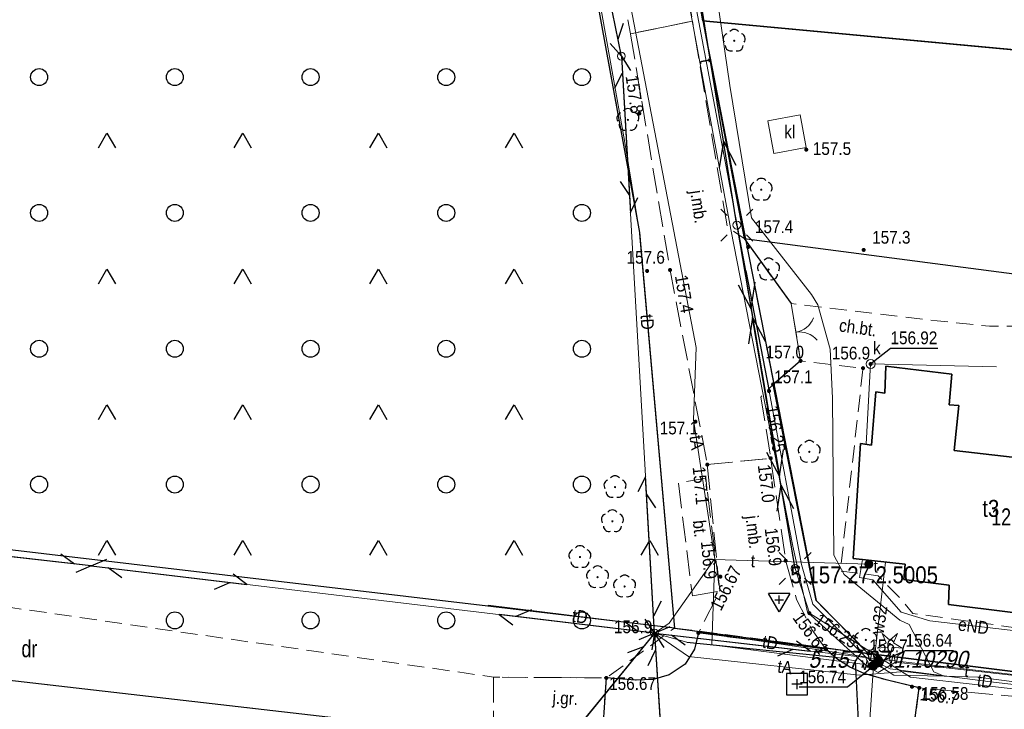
# Model space of a CAD drawing. Header units: metres. Extents: x 5548743 to 5556416, y 5707500 to 5714000.
# Tile 57 of 203: x 5554622 to 5554710, y 5709221 to 5709282. Entities that reach past the tile are written whole.
import ezdxf
from ezdxf.enums import TextEntityAlignment as Align

# ---------------------------------------------------------------- set-up
doc = ezdxf.new("R2010")
doc.units = ezdxf.units.M
doc.header["$MEASUREMENT"] = 0
for name, pattern in [('1.5_0.75', [2.25, 1.5, -0.75]), ('2.25_0.75', [3, 2.25, -0.75]), ('219-1000', [0]), ('otob_1000', [0]), ('suep_nn_1000', [0]), ('sutp_1000', [0])]:
    doc.linetypes.add(name, pattern=pattern)
doc.layers.get('0').update_dxf_attribs({"color": 2, "linetype": 'CONTINUOUS', "lineweight": 5})
for name, color, linetype in [('210-oznaczenie konturu użytku gruntowego', 7, 'CONTINUOUS'), ('218-kontur użytku gruntowego', 7, 'CONTINUOUS'), ('219-działka ewidencyjna', 7, 'CONTINUOUS'), ('312-budynek ewidencyjny', 7, 'CONTINUOUS'), ('312-oznaczenie budynku ewidencyjnego', 7, 'CONTINUOUS'), ('312-oznaczenie budynku ewidencyjnego-Atr117', 7, 'CONTINUOUS'), ('brama', 7, 'CONTINUOUS'), ('chodnik', 7, 'CONTINUOUS'), ('chodnik-Atr17', 7, 'CONTINUOUS'), ('drzewo iglaste', 7, 'CONTINUOUS'), ('drzewo liściaste', 7, 'CONTINUOUS'), ('jezdnia', 7, 'CONTINUOUS'), ('jezdnia-Atr17', 7, 'CONTINUOUS'), ('krawężnik', 7, 'CONTINUOUS'), ('latarnia', 7, 'CONTINUOUS'), ('obszar utwardzony', 7, 'CONTINUOUS'), ('obszar utwardzony-Atr17', 7, 'CONTINUOUS'), ('obudowa ochronna przewodu', 7, 'CONTINUOUS'), ('ogrodzenie trwałe', 7, 'CONTINUOUS'), ('osadnik  szambo', 7, 'CONTINUOUS'), ('osadnik  szambo-Atr17', 7, 'CONTINUOUS'), ('pikieta naturalna', 7, 'CONTINUOUS'), ('pikieta naturalna-Atr2', 7, 'CONTINUOUS'), ('pikieta sztuczna', 7, 'CONTINUOUS'), ('pikieta sztuczna-Atr2', 7, 'CONTINUOUS'), ('przewód elektroenergetyczny niskiego napięcia', 7, 'CONTINUOUS'), ('przewód elektroenergetyczny podziemny', 7, 'CONTINUOUS'), ('przewód elektroenergetyczny podziemny-Atr1', 7, 'CONTINUOUS'), ('przewód kanalizacyjny', 7, 'CONTINUOUS'), ('przewód telekomunikacyjny napowietrzny', 7, 'CONTINUOUS'), ('przewód telekomunikacyjny podziemny', 7, 'CONTINUOUS'), ('przewód telekomunikacyjny podziemny-Atr1', 7, 'CONTINUOUS'), ('przewód wodociągowy', 7, 'CONTINUOUS'), ('przewód wodociągowy-Atr1', 7, 'CONTINUOUS'), ('rzedna', 7, 'CONTINUOUS'), ('rzedna-Atr2', 7, 'CONTINUOUS'), ('Szczegółowa osnowa geodezyjna pozioma', 7, 'CONTINUOUS'), ('Szczegółowa osnowa geodezyjna pozioma-Atr103', 7, 'CONTINUOUS'), ('Szczegółowa osnowa geodezyjna wysokościowa', 7, 'CONTINUOUS'), ('Szczegółowa osnowa geodezyjna wysokościowa-Atr103', 7, 'CONTINUOUS'), ('słup przewodów napowietrznych', 7, 'CONTINUOUS'), ('telekomunikacyjne urządzenie techniczne', 7, 'CONTINUOUS'), ('telekomunikacyjne urządzenie techniczne-Atr17', 7, 'CONTINUOUS'), ('teren zalesiony', 7, 'CONTINUOUS'), ('właz do komory lub kanału - okrągły', 7, 'CONTINUOUS'), ('właz do komory lub kanału - okrągły-Atr17', 7, 'CONTINUOUS'), ('zasuwa lub zawór', 7, 'CONTINUOUS'), ('zasuwa lub zawór-Atr17', 7, 'CONTINUOUS')]:
    doc.layers.add(name, color=color, linetype=linetype)
doc.styles.get("Standard").update_dxf_attribs({"font": 'Working1250', "width": 0.75})
doc.linetypes.add('902-1000', pattern='A,5,0,[1,ksztalty.shx,S=1,R=0,X=0,Y=0],5', length=10)

# ---------------------------------------------------------------- blocks, each defined once
blk = doc.blocks.new('PW01')
at = {"linetype": 'Continuous', "lineweight": 13}
h = blk.add_hatch(color=0, dxfattribs=at)
edge = h.paths.add_edge_path()
edge.add_arc((0, 0), 0.18, 0, 360)
blk = doc.blocks.new('US22')
at = {"color": 0, "linetype": 'Continuous', "lineweight": 0}
blk.add_circle((0, 0), 0.4, dxfattribs=at)
blk = doc.blocks.new('OK02')
at = {"color": 0, "linetype": 'Continuous', "lineweight": 0}
for centre, start, end in [((-2, 0), 0, 60), ((2, 0), 120, 180)]:
    blk.add_arc(centre, 2, start, end, dxfattribs=at)
blk = doc.blocks.new('OP021')
at = {"linetype": 'Continuous', "lineweight": 13}
h = blk.add_hatch(color=0, dxfattribs=at)
edge = h.paths.add_edge_path()
edge.add_arc((0, 0), 0.1, 0, 360)
at = {"color": 0, "linetype": 'Continuous', "lineweight": -3}
for centre, start, end in [((0, 0.5), 38.316, 141.684), ((-0.476, 0.154), 110.388, 213.756), ((0.476, 0.154), 326.244, 69.612), ((-0.294, -0.404), 182.272, 285.64), ((0.294, -0.404), 254.36, 357.728), ((0.294, -0.404), 254.36, 357.728)]:
    blk.add_arc(centre, 0.5, start, end, dxfattribs=at)
blk = doc.blocks.new('US15')
at = {"color": 0, "linetype": 'Continuous', "lineweight": 13}
blk.add_circle((0, 0), 0.35, dxfattribs=at)
blk = doc.blocks.new('SM01')
at = {"color": 0, "linetype": 'Continuous', "lineweight": 13}
for p, q in [((-0.848, 0.848), (-1.414, 1.414)), ((0.849, 0.848), (1.414, 1.414)), ((-0.848, -0.849), (-1.414, -1.414)), ((0.849, -0.849), (1.414, -1.414))]:
    blk.add_line(p, q, dxfattribs=at)
blk.add_circle((0, 0), 0.35, dxfattribs=at)
blk = doc.blocks.new('SUTP')
at = {"color": 0, "linetype": 'Continuous'}
for p, q in [((0, 0), (1.299, 0.75)), ((0, 0), (13.848, 0)), ((2.799, -0.75), (1.5, 0)), ((11.049, -0.75), (12.348, 0)), ((13.848, 0), (12.549, 0.75))]:
    blk.add_line(p, q, dxfattribs=at)
blk = doc.blocks.new('US25')
at = {"linetype": 'Continuous', "lineweight": 13}
h = blk.add_hatch(color=0, dxfattribs=at)
edge = h.paths.add_edge_path()
edge.add_arc((0, 0), 0.4, 0, 360)
blk = doc.blocks.new('OP011')
at = {"linetype": 'Continuous', "lineweight": 13}
h = blk.add_hatch(color=0, dxfattribs=at)
edge = h.paths.add_edge_path()
edge.add_arc((0, 0), 0.1, 0, 360)
at = {"color": 0, "linetype": 'Continuous', "lineweight": 13}
for p, q in [((-0.324, 0.105), (-0.679, 0.935)), ((-0.679, 0.935), (0, 0.341)), ((0, 0.341), (0.679, 0.935)), ((0.679, 0.935), (0.324, 0.105)), ((-1.099, -0.357), (-0.324, 0.105)), ((0.324, 0.105), (1.099, -0.357)), ((-0.2, -0.275), (-1.099, -0.357)), ((-0.2, -0.275), (0, -1.155)), ((0, -1.155), (0.2, -0.275)), ((1.099, -0.357), (0.2, -0.275))]:
    blk.add_line(p, q, dxfattribs=at)
blk = doc.blocks.new('SUEP1')
at = {"color": 0, "linetype": 'Continuous'}
for p, q in [((0, 0), (7.5, 0)), ((7.5, 0), (5.25, 0.75)), ((7.5, 0), (5.25, -0.75)), ((7.5, 0), (22.5, 0)), ((22.5, 0), (20.25, 0.75)), ((22.5, 0), (20.25, -0.75))]:
    blk.add_line(p, q, dxfattribs=at)
blk = doc.blocks.new('OTZK3')
at = {"color": 0, "linetype": 'Continuous'}
for p, q in [((-0.75, -0.433), (0, 0.866)), ((0, 0.866), (0.75, -0.433))]:
    blk.add_line(p, q, dxfattribs=at)
blk = doc.blocks.new('OTZK1')
at = {"color": 0, "linetype": 'Continuous'}
blk.add_circle((0, 0), 0.75, dxfattribs=at)
blk = doc.blocks.new('OSSP')
at = {"color": 0}
for p, q in [((-0.939, 0.938), (-0.939, -0.938)), ((-0.939, 0.938), (-0.939, -0.938)), ((0.936, 0.938), (-0.939, 0.938)), ((0.936, 0.938), (-0.939, 0.938)), ((0.936, -0.938), (0.936, 0.938)), ((0.936, -0.938), (0.936, 0.938)), ((0.45, 0), (-0.45, 0)), ((0.45, 0), (-0.45, 0)), ((0, -0.45), (0, 0.45)), ((0, -0.45), (0, 0.45)), ((-0.939, -0.938), (0.936, -0.938)), ((-0.939, -0.938), (0.936, -0.938))]:
    blk.add_line(p, q, dxfattribs=at)
blk = doc.blocks.new('OSSH')
at = {"color": 0}
for p, q in [((0, -1.081), (-0.936, 0.543)), ((0.939, 0.543), (-0.936, 0.543)), ((-0.375, 0), (0.375, 0)), ((0.939, 0.543), (0, -1.081)), ((0, -0.375), (0, 0.375))]:
    blk.add_line(p, q, dxfattribs=at)

msp = doc.modelspace()

# ---------------------------------------------------------------- linework, layer by layer
at = {"layer": '218-kontur użytku gruntowego', "color": 70, "linetype": '1.5_0.75', "lineweight": 18, "flags": 128}
for points in [[(5554677.29, 5709263.24), (5554651.5, 5709403.86)], [(5554651.5, 5709403.86), (5554677.29, 5709263.24)], [(5554678.34, 5709307.85), (5554682.89, 5709281.93)], [(5554682.89, 5709281.93), (5554678.34, 5709307.85)], [(5554682.89, 5709281.93), (5554728.71, 5709277.66)], [(5554682.89, 5709281.93), (5554692.89, 5709230.73)], [(5554728.71, 5709277.66), (5554682.89, 5709281.93)], [(5554692.89, 5709230.73), (5554682.89, 5709281.93)], [(5554680.38, 5709228.29), (5554677.29, 5709263.24)], [(5554677.29, 5709263.24), (5554680.38, 5709228.29)], [(5554680.38, 5709228.29), (5554433.02, 5709257.41)], [(5554433.02, 5709257.41), (5554680.38, 5709228.29)], [(5554644.07, 5709221.08), (5554498.26, 5709237.87)], [(5554498.26, 5709237.87), (5554644.07, 5709221.08)], [(5554692.89, 5709230.73), (5554697.51, 5709226.05)], [(5554697.51, 5709226.05), (5554692.89, 5709230.73)], [(5554697.51, 5709226.05), (5554680.38, 5709228.29)], [(5554680.38, 5709228.29), (5554697.51, 5709226.05)], [(5554697.51, 5709226.05), (5554717.67, 5709223.54)], [(5554717.67, 5709223.54), (5554697.51, 5709226.05)]]:
    msp.add_lwpolyline(points, dxfattribs=at)
at = {"layer": '219-działka ewidencyjna', "color": 94, "linetype": '219-1000', "lineweight": 30, "flags": 128}
for points in [[(5554651.5, 5709403.86), (5554677.29, 5709263.24)], [(5554678.34, 5709307.85), (5554682.89, 5709281.93)], [(5554682.89, 5709281.93), (5554728.71, 5709277.66)], [(5554682.89, 5709281.93), (5554692.89, 5709230.73)], [(5554677.29, 5709263.24), (5554680.38, 5709228.29)], [(5554680.38, 5709228.29), (5554433.02, 5709257.41)], [(5554498.26, 5709237.87), (5554657.64, 5709219.52)], [(5554692.89, 5709230.73), (5554697.51, 5709226.05)], [(5554680.38, 5709228.29), (5554697.51, 5709226.05)], [(5554697.51, 5709226.05), (5554717.67, 5709223.54)]]:
    msp.add_lwpolyline(points, dxfattribs=at)
at = {"layer": '312-budynek ewidencyjny', "color": 252, "linetype": 'Continuous', "lineweight": 35, "flags": 128}
for points in [[(5554698.97, 5709249.04), (5554699.07, 5709251.44)], [(5554699.07, 5709251.44), (5554704.88, 5709250.72)], [(5554704.88, 5709250.72), (5554704.65, 5709248.02)], [(5554697.78, 5709244.46), (5554698.18, 5709249.17)], [(5554698.18, 5709249.17), (5554698.97, 5709249.04)], [(5554704.65, 5709248.02), (5554705.5, 5709247.94)], [(5554705.5, 5709247.94), (5554705.09, 5709243.98)], [(5554696.16, 5709234.43), (5554696.83, 5709244.59)], [(5554696.83, 5709244.59), (5554697.78, 5709244.46)], [(5554705.09, 5709243.98), (5554722.54, 5709241.97)], [(5554700.77, 5709233.93), (5554696.16, 5709234.43)], [(5554700.65, 5709232.58), (5554700.77, 5709233.93)], [(5554704.66, 5709232.07), (5554700.65, 5709232.58)], [(5554704.6, 5709230.37), (5554704.66, 5709232.07)], [(5554720.95, 5709228.34), (5554704.6, 5709230.37)]]:
    msp.add_lwpolyline(points, dxfattribs=at)
at = {"layer": 'brama', "color": 252, "linetype": 'otob_1000', "lineweight": 18, "flags": 128}
msp.add_lwpolyline([(5554690.69, 5709256.95), (5554691.52, 5709251.89)], dxfattribs=at)
at = {"layer": 'chodnik', "color": 252, "linetype": '1.5_0.75', "lineweight": 18, "flags": 128}
msp.add_lwpolyline([(5554731.41, 5709263.76), (5554718.91, 5709265.09), (5554719.91, 5709274.84), (5554716.4, 5709275.21), (5554716.31, 5709274.38), (5554714.67, 5709259.02), (5554718.66, 5709259.7), (5554717.37, 5709256.74), (5554721.15, 5709256.35), (5554720.98, 5709254.12), (5554712.95, 5709254.95), (5554708.21, 5709254.96), (5554703.61, 5709255.43), (5554690.69, 5709256.95), (5554691.52, 5709251.89), (5554697.04, 5709251.25), (5554695.03, 5709233.31), (5554698.37, 5709232.91), (5554700.44, 5709230.79), (5554701.44, 5709229.57), (5554718.72, 5709227.18), (5554728.02, 5709226.82), (5554728.09, 5709227.32), (5554720.95, 5709228.34), (5554704.6, 5709230.37), (5554704.66, 5709232.07), (5554700.65, 5709232.58), (5554700.77, 5709233.93), (5554696.16, 5709234.43), (5554696.83, 5709244.59), (5554697.78, 5709244.46), (5554698.18, 5709249.17), (5554698.97, 5709249.04), (5554699.07, 5709251.44), (5554704.88, 5709250.72), (5554704.65, 5709248.02), (5554705.5, 5709247.94), (5554705.09, 5709243.98), (5554722.54, 5709241.97), (5554728.93, 5709242), (5554730, 5709249.2)], close=True, dxfattribs=at)
at = {"layer": 'jezdnia', "color": 252, "linetype": '2.25_0.75', "lineweight": 18, "flags": 128}
for points in [[(5554676.47, 5709280.8), (5554681.97, 5709281.91), (5554673.27, 5709330.14), (5554664.53, 5709372.48), (5554658.91, 5709371.87), (5554667.57, 5709329.23)], [(5554683.27, 5709242.73), (5554688.88, 5709243.29), (5554688.01, 5709248.7), (5554689.09, 5709249.82), (5554691.52, 5709251.89), (5554690.69, 5709256.95), (5554686.54, 5709262.71), (5554685.04, 5709263.71), (5554681.97, 5709281.91), (5554676.47, 5709280.8), (5554679.98, 5709259.92)], [(5554683.27, 5709242.73), (5554684.37, 5709231.56), (5554682.48, 5709227.85), (5554687.3, 5709227.24), (5554693.76, 5709226.43), (5554692.51, 5709228.15), (5554691.16, 5709230.82), (5554690.2, 5709234.23), (5554688.88, 5709243.29)], [(5554689.5, 5709201.74), (5554689.6, 5709205.93), (5554689.92, 5709209.52), (5554690.24, 5709211.5), (5554690.9, 5709213.35), (5554691.65, 5709214.54), (5554692.14, 5709215.06), (5554692.63, 5709215.57), (5554693.75, 5709216.4), (5554695.66, 5709217.24), (5554698.33, 5709217.72), (5554701.32, 5709217.98), (5554702.01, 5709223), (5554699.08, 5709223.7), (5554697.15, 5709224.26), (5554695.87, 5709224.83), (5554694.71, 5709225.59), (5554693.76, 5709226.43), (5554687.3, 5709227.24), (5554682.48, 5709227.85), (5554682.14, 5709226.42), (5554681.3, 5709225.1), (5554679.89, 5709224.16), (5554678.49, 5709223.73), (5554676.92, 5709223.67), (5554674.34, 5709223.88), (5554674.03, 5709219.52), (5554676.31, 5709219.39), (5554678.01, 5709219.08), (5554679.66, 5709218.33), (5554681.21, 5709217.14), (5554681.93, 5709216.25), (5554682.29, 5709215.8), (5554682.97, 5709214.39), (5554683.31, 5709212.59), (5554683.21, 5709209.28), (5554682.96, 5709203.61), (5554682.84, 5709202.18), (5554682.4, 5709200.25), (5554680.52, 5709194.16), (5554679.06, 5709189.37), (5554678.14, 5709186.39), (5554682.66, 5709183.95), (5554683.01, 5709184.59), (5554683.41, 5709185.17), (5554684.11, 5709185.5), (5554684.83, 5709185.24), (5554685.15, 5709184.55), (5554685.62, 5709180.58), (5554686.32, 5709175.65), (5554686.33, 5709175.03), (5554686.07, 5709174.32), (5554685.36, 5709174.02), (5554680.55, 5709173.96), (5554680.68, 5709168.89), (5554682.58, 5709169.08), (5554684.88, 5709168.81), (5554686.64, 5709167.87), (5554687.49, 5709166.72), (5554688.13, 5709164.74), (5554688.98, 5709160.82), (5554690.28, 5709155.51), (5554687.81, 5709151.17), (5554689.76, 5709143.61), (5554691.52, 5709136.67), (5554693.79, 5709135.35), (5554695.77, 5709134.21), (5554700.24, 5709116.83), (5554704.74, 5709099.41), (5554708.02, 5709086.83), (5554709.53, 5709081.3), (5554710.9, 5709076.21), (5554711.87, 5709072.31), (5554713.77, 5709062.49), (5554715.27, 5709054.61), (5554713.93, 5709052.38), (5554712.42, 5709049.85), (5554713.61, 5709043.64), (5554715.39, 5709034.17), (5554719.59, 5709032.27), (5554720.77, 5709026.05), (5554720.89, 5709025.05), (5554721.46, 5709019.22), (5554726.45, 5709019.59), (5554725.99, 5709024.43), (5554725.99, 5709024.96), (5554726.1, 5709025.61), (5554726.35, 5709026.21), (5554726.74, 5709026.96), (5554724.59, 5709038.04), (5554723.75, 5709038.71), (5554723.28, 5709039.39), (5554720.17, 5709055.62), (5554716.77, 5709073.41), (5554716.82, 5709074.15), (5554717.35, 5709075.8), (5554714.44, 5709086.2), (5554713.4, 5709087.19), (5554712.93, 5709087.89), (5554711.33, 5709094.03), (5554709.61, 5709100.64), (5554709.74, 5709101.82), (5554710.07, 5709102.93), (5554707.72, 5709112.18), (5554706.63, 5709113.28), (5554706.07, 5709114.38), (5554702.83, 5709126.95), (5554698.01, 5709145.61), (5554695.11, 5709156.96), (5554693.93, 5709161.82), (5554692.8, 5709167.06), (5554692.02, 5709171.5), (5554691.26, 5709176.58), (5554690.51, 5709182), (5554689.83, 5709188.49), (5554689.57, 5709192.86), (5554689.48, 5709197.66)], [(5554664.37, 5709220.14), (5554674.03, 5709219.52), (5554674.34, 5709223.88), (5554664.37, 5709223.95)], [(5554701.32, 5709217.98), (5554716.96, 5709216.34), (5554717.46, 5709221.61), (5554702.01, 5709223)]]:
    msp.add_lwpolyline(points, close=True, dxfattribs=at)
at = {"layer": 'krawężnik', "color": 252, "linetype": 'Continuous', "lineweight": 25, "flags": 128}
msp.add_lwpolyline([(5554701.32, 5709217.98), (5554702.01, 5709223), (5554699.08, 5709223.7), (5554697.15, 5709224.26), (5554695.87, 5709224.83), (5554694.71, 5709225.59), (5554693.76, 5709226.43), (5554687.3, 5709227.24), (5554682.48, 5709227.85), (5554682.14, 5709226.42), (5554681.3, 5709225.1), (5554679.89, 5709224.16), (5554678.49, 5709223.73), (5554676.92, 5709223.67), (5554674.34, 5709223.88), (5554674.03, 5709219.52)], dxfattribs=at)
at = {"layer": 'obszar utwardzony', "color": 252, "linetype": '2.25_0.75', "lineweight": 18, "flags": 128}
msp.add_lwpolyline([(5554681.95, 5709231.14), (5554684.37, 5709231.56), (5554683.13, 5709241.54), (5554680.71, 5709241.13)], close=True, dxfattribs=at)
at = {"layer": 'obudowa ochronna przewodu', "color": 252, "linetype": 'Continuous', "lineweight": 25, "flags": 128}
for points in [[(5554686.68, 5709259.86), (5554688.73, 5709249.23)], [(5554681.45, 5709227.03), (5554694.63, 5709225.72)], [(5554696.35, 5709225.39), (5554696.78, 5709216.56)]]:
    msp.add_lwpolyline(points, dxfattribs=at)
at = {"layer": 'ogrodzenie trwałe', "color": 252, "linetype": '902-1000', "lineweight": 25, "flags": 128}
for points in [[(5554682.89, 5709281.93), (5554680.93, 5709293.13)], [(5554682.89, 5709281.93), (5554686.54, 5709262.71), (5554690.69, 5709256.95)], [(5554716.78, 5709278.78), (5554682.89, 5709281.93)], [(5554686.54, 5709262.71), (5554714.67, 5709259.02), (5554716.31, 5709274.38), (5554716.78, 5709278.78)], [(5554691.52, 5709251.89), (5554689.09, 5709249.82)], [(5554729.19, 5709222.2), (5554717.67, 5709223.54), (5554697.51, 5709226.05), (5554692.89, 5709230.73), (5554689.09, 5709249.82)]]:
    msp.add_lwpolyline(points, dxfattribs=at)
at = {"layer": 'osadnik  szambo', "color": 34, "linetype": 'Continuous', "lineweight": 18, "flags": 128}
msp.add_lwpolyline([(5554689.15, 5709270.22), (5554688.62, 5709273.11), (5554691.47, 5709273.64), (5554692, 5709270.75)], close=True, dxfattribs=at)
at = {"layer": 'przewód elektroenergetyczny niskiego napięcia', "color": 1, "linetype": 'suep_nn_1000', "lineweight": 18, "flags": 128}
for points in [[(5554679.2, 5709305.56), (5554685.88, 5709263.89)], [(5554685.88, 5709263.89), (5554691.03, 5709233.55)], [(5554691.03, 5709233.55), (5554685.88, 5709263.89)]]:
    msp.add_lwpolyline(points, dxfattribs=at)
at = {"layer": 'przewód elektroenergetyczny podziemny', "color": 1, "linetype": 'Continuous', "lineweight": 18, "flags": 128}
for points in [[(5554728.53, 5709232.89), (5554727.12, 5709233.1), (5554726.28, 5709226.2), (5554702.96, 5709228.93), (5554700.41, 5709229.68), (5554697.9, 5709232.55), (5554696.73, 5709232.75), (5554696.98, 5709234.34)], [(5554724.73, 5709212.08), (5554725.32, 5709215.17), (5554726.11, 5709221.11), (5554701.25, 5709223.95), (5554692.3, 5709229.6), (5554691.03, 5709233.55)]]:
    msp.add_lwpolyline(points, dxfattribs=at)
at = {"layer": 'przewód kanalizacyjny', "color": 34, "linetype": 'Continuous', "lineweight": 18, "flags": 128}
msp.add_lwpolyline([(5554697.31, 5709244.52), (5554697.71, 5709251.62), (5554708.84, 5709251.38)], dxfattribs=at)
at = {"layer": 'przewód telekomunikacyjny napowietrzny', "color": 30, "linetype": 'sutp_1000', "lineweight": 18, "flags": 128}
for points in [[(5554675.67, 5709278.82), (5554667.5, 5709318.8)], [(5554667.5, 5709318.8), (5554675.67, 5709278.82)], [(5554678.61, 5709227.83), (5554675.67, 5709278.82)], [(5554582.67, 5709238.96), (5554628.8, 5709233.79)], [(5554628.8, 5709233.79), (5554678.61, 5709227.83)], [(5554678.61, 5709227.83), (5554628.8, 5709233.79)], [(5554678.61, 5709227.83), (5554640.99, 5709181.82)], [(5554678.61, 5709227.83), (5554729.49, 5709221.96)], [(5554678.61, 5709227.83), (5554680.25, 5709201.81)]]:
    msp.add_lwpolyline(points, dxfattribs=at)
at = {"layer": 'przewód telekomunikacyjny podziemny', "color": 30, "linetype": 'Continuous', "lineweight": 18, "flags": 128}
for points in [[(5554612.33, 5709652.7), (5554619.55, 5709609.98), (5554623.12, 5709589.54), (5554629.02, 5709556.89), (5554636.14, 5709518.27), (5554642.17, 5709487.96), (5554645.79, 5709471.05), (5554649.61, 5709451.24), (5554662.91, 5709380.65), (5554664.92, 5709368.69), (5554670.16, 5709351.61), (5554673.16, 5709333.79), (5554678.66, 5709299.63), (5554685.34, 5709263.51), (5554690.84, 5709235.53), (5554692.14, 5709229.68), (5554697.24, 5709225.07)], [(5554652.51, 5709443.5), (5554652.12, 5709438.04), (5554653.08, 5709431.98), (5554658.59, 5709404.37), (5554665.46, 5709370.64), (5554666.22, 5709366.41), (5554669.17, 5709352.45), (5554672.81, 5709333.76), (5554674.25, 5709325.93), (5554679.24, 5709299.24), (5554680.58, 5709291.84), (5554680.9, 5709290.42), (5554686.68, 5709259.86), (5554688.73, 5709249.23), (5554691.59, 5709233.9), (5554692.6, 5709230.4), (5554697.27, 5709225.75)], [(5554660.89, 5709362.48), (5554668.41, 5709324.24), (5554676.22, 5709284.72), (5554682.3, 5709253.08), (5554682.04, 5709246.68)], [(5554667.5, 5709318.8), (5554675.99, 5709271.19), (5554677.26, 5709263.47), (5554680.38, 5709228.29)], [(5554704.23, 5709224.04), (5554703.29, 5709224.41), (5554701.12, 5709228.59), (5554700.3, 5709228.99), (5554695.37, 5709233.02), (5554694.45, 5709234.74), (5554694.33, 5709248.6), (5554694.13, 5709252.93), (5554693.04, 5709256.85), (5554692.47, 5709257.76), (5554687.17, 5709264.52), (5554685.25, 5709276.23), (5554682.78, 5709293.25)], [(5554697.64, 5709224.78), (5554697.24, 5709225.07), (5554683.67, 5709226.79), (5554683.93, 5709234.4), (5554682.04, 5709246.68)], [(5554697.56, 5709233.93), (5554683.87, 5709234.33), (5554679.91, 5709228.71), (5554678.61, 5709227.83)], [(5554680.38, 5709228.29), (5554663.88, 5709230.32)], [(5554704.23, 5709224.04), (5554707.18, 5709223.95), (5554713.9, 5709223.08), (5554714.8, 5709229.1)], [(5554680.38, 5709228.29), (5554697.27, 5709225.75)], [(5554697.09, 5709214.36), (5554696.78, 5709216.56), (5554696.35, 5709225.39), (5554694.63, 5709225.72), (5554681.45, 5709227.03), (5554678.61, 5709227.83)], [(5554704.23, 5709224.04), (5554700.73, 5709224.44), (5554696.74, 5709224.13), (5554681.61, 5709225.78), (5554678.61, 5709227.83)], [(5554697.27, 5709225.75), (5554699.43, 5709224.69), (5554708.31, 5709223.54), (5554714.2, 5709222.86)], [(5554697.27, 5709225.75), (5554699.76, 5709224.11), (5554704.23, 5709224.04)], [(5554697.27, 5709225.75), (5554697.64, 5709224.78)], [(5554697.64, 5709224.78), (5554698.37, 5709224.35), (5554699.9, 5709225.26), (5554713.59, 5709223.73)]]:
    msp.add_lwpolyline(points, dxfattribs=at)
at = {"layer": 'przewód wodociągowy', "color": 5, "linetype": 'Continuous', "lineweight": 18, "flags": 128}
for points in [[(5554697.55, 5709218.93), (5554697.96, 5709224.93), (5554699.02, 5709234.12)], [(5554697.96, 5709224.93), (5554698.27, 5709224.86), (5554698.35, 5709225.21), (5554698.4, 5709225.47)]]:
    msp.add_lwpolyline(points, dxfattribs=at)
at = {"layer": 'rzedna-Atr2', "color": 252, "flags": 128}
for points in [[(5554697.71, 5709251.62), (5554699.47, 5709253.02), (5554703.657, 5709253.02)], [(5554698.35, 5709225.21), (5554700.81, 5709226.29), (5554705.045, 5709226.29)], [(5554697.96, 5709224.93), (5554695.68, 5709223.06), (5554691.397, 5709223.06)]]:
    msp.add_lwpolyline(points, dxfattribs=at)
at = {"layer": 'teren zalesiony', "color": 3, "linetype": '1.5_0.75', "lineweight": 18, "flags": 128}
msp.add_lwpolyline([(5554677.26, 5709263.47), (5554651.5, 5709403.86), (5554641.75, 5709453.76), (5554550.35, 5709468.43), (5554462.74, 5709482.49), (5554433.1, 5709257.27), (5554664.37, 5709223.95), (5554674.34, 5709223.88), (5554680.38, 5709228.29)], close=True, dxfattribs=at)

# ---------------------------------------------------------------- block references
at = {"layer": 'brama', "color": 252, "linetype": 'Continuous', "lineweight": 18, "rotation": 279.315}
msp.add_blockref('OK02', (5554691.105, 5709254.42), dxfattribs=at)
at = {"layer": 'drzewo iglaste', "color": 94, "linetype": 'Continuous', "lineweight": 18}
msp.add_blockref('OP011', (5554699.41, 5709226.88), dxfattribs=at)
at = {"layer": 'drzewo liściaste', "color": 3, "linetype": 'Continuous', "lineweight": 18}
for p in [(5554685.65, 5709280.18), (5554676.25, 5709273.19), (5554688.04, 5709267.02), (5554688.69, 5709259.97), (5554692.29, 5709243.86), (5554675.11, 5709240.74), (5554674.88, 5709237.72), (5554672.01, 5709234.56), (5554673.57, 5709232.78), (5554675.96, 5709231.96), (5554697.29, 5709227.24)]:
    msp.add_blockref('OP021', p, dxfattribs=at)
at = {"layer": 'latarnia', "color": 252, "linetype": 'Continuous', "lineweight": 18}
for p in [(5554685.88, 5709263.89), (5554691.03, 5709233.55)]:
    msp.add_blockref('SM01', p, dxfattribs=at)
at = {"layer": 'pikieta naturalna', "color": 252, "linetype": 'Continuous', "lineweight": 13}
for p in [(5554677.26, 5709273.75), (5554692.02, 5709270.56), (5554686.88, 5709261.95), (5554697.1, 5709261.7), (5554677.95, 5709259.84), (5554679.98, 5709259.92), (5554691.52, 5709251.89), (5554697.04, 5709251.25), (5554689.09, 5709249.82), (5554682.22, 5709246.52), (5554683.27, 5709242.73), (5554688.88, 5709243.29), (5554690.2, 5709234.23), (5554684.43, 5709232.83), (5554682.48, 5709227.85), (5554678.73, 5709227.67), (5554697.51, 5709226.05), (5554701.37, 5709223.1)]:
    msp.add_blockref('PW01', p, dxfattribs=at)
at = {"layer": 'pikieta sztuczna', "color": 252, "linetype": 'Continuous', "lineweight": 13}
for p in [(5554682.48, 5709227.85), (5554693.76, 5709226.43), (5554674.34, 5709223.88), (5554702.01, 5709223)]:
    msp.add_blockref('PW01', p, dxfattribs=at)
at = {"layer": 'przewód elektroenergetyczny niskiego napięcia', "color": 1, "linetype": 'Continuous', "lineweight": 18}
for p, rotation in [((5554685.88, 5709263.89), 99.10700000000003), ((5554685.88, 5709263.89), 279.634), ((5554691.03, 5709233.55), 99.63399999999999)]:
    msp.add_blockref('SUEP1', p, dxfattribs=dict(at, rotation=rotation))
at = {"layer": 'przewód telekomunikacyjny napowietrzny', "color": 30, "linetype": 'Continuous', "lineweight": 18}
for p, rotation in [((5554675.67, 5709278.82), 101.55), ((5554675.67, 5709278.82), 273.3), ((5554678.61, 5709227.83), 93.3), ((5554628.8, 5709233.79), 173.605), ((5554628.8, 5709233.79), 353.177), ((5554678.61, 5709227.83), 173.177), ((5554678.61, 5709227.83), 230.729), ((5554678.61, 5709227.83), 353.419), ((5554678.61, 5709227.83), 273.606)]:
    msp.add_blockref('SUTP', p, dxfattribs=dict(at, rotation=rotation))
at = {"layer": 'rzedna', "color": 34, "linetype": 'Continuous', "lineweight": 18}
msp.add_blockref('PW01', (5554697.71, 5709251.62), dxfattribs=at)
at = {"layer": 'rzedna', "color": 30, "linetype": 'Continuous', "lineweight": 18}
msp.add_blockref('PW01', (5554688.73, 5709249.23), dxfattribs=at)
at = {"layer": 'rzedna', "color": 1, "linetype": 'Continuous', "lineweight": 18}
msp.add_blockref('PW01', (5554692.3, 5709229.6), dxfattribs=at)
at = {"layer": 'rzedna', "color": 5, "linetype": 'Continuous', "lineweight": 18}
for p in [(5554698.35, 5709225.21), (5554697.96, 5709224.93)]:
    msp.add_blockref('PW01', p, dxfattribs=at)
at = {"layer": 'Szczegółowa osnowa geodezyjna pozioma', "color": 252, "linetype": 'Continuous', "lineweight": 13}
msp.add_blockref('OSSP', (5554691.207, 5709223.329), dxfattribs=at)
at = {"layer": 'Szczegółowa osnowa geodezyjna wysokościowa', "color": 252, "linetype": 'Continuous', "lineweight": 13}
msp.add_blockref('OSSH', (5554689.62, 5709230.79), dxfattribs=at)
at = {"layer": 'słup przewodów napowietrznych', "color": 252, "linetype": 'Continuous', "lineweight": 18}
for p in [(5554675.67, 5709278.82), (5554685.88, 5709263.89), (5554691.03, 5709233.55), (5554678.61, 5709227.83)]:
    msp.add_blockref('US15', p, dxfattribs=at)
at = {"layer": 'telekomunikacyjne urządzenie techniczne', "color": 30, "linetype": 'Continuous', "lineweight": 18, "rotation": 350.537}
msp.add_blockref('US25', (5554697.56, 5709233.93), dxfattribs=at)
at = {"layer": 'teren zalesiony', "color": 3, "linetype": 'Continuous', "lineweight": 18}
for name, p in [('OTZK1', (5554624.186, 5709276.966)), ('OTZK1', (5554636.186, 5709276.966)), ('OTZK1', (5554648.186, 5709276.966)), ('OTZK1', (5554660.186, 5709276.966)), ('OTZK1', (5554672.186, 5709276.966)), ('OTZK3', (5554630.186, 5709271.146)), ('OTZK3', (5554642.186, 5709271.146)), ('OTZK3', (5554654.186, 5709271.146)), ('OTZK3', (5554666.186, 5709271.146)), ('OTZK1', (5554624.186, 5709264.966)), ('OTZK1', (5554636.186, 5709264.966)), ('OTZK1', (5554648.186, 5709264.966)), ('OTZK1', (5554660.186, 5709264.966)), ('OTZK1', (5554672.186, 5709264.966)), ('OTZK3', (5554630.186, 5709259.146)), ('OTZK3', (5554642.186, 5709259.146)), ('OTZK3', (5554654.186, 5709259.146)), ('OTZK3', (5554666.186, 5709259.146)), ('OTZK1', (5554624.186, 5709252.966)), ('OTZK1', (5554636.186, 5709252.966)), ('OTZK1', (5554648.186, 5709252.966)), ('OTZK1', (5554660.186, 5709252.966)), ('OTZK1', (5554672.186, 5709252.966)), ('OTZK3', (5554630.186, 5709247.146)), ('OTZK3', (5554642.186, 5709247.146)), ('OTZK3', (5554654.186, 5709247.146)), ('OTZK3', (5554666.186, 5709247.146)), ('OTZK1', (5554624.186, 5709240.966)), ('OTZK1', (5554636.186, 5709240.966)), ('OTZK1', (5554648.186, 5709240.966)), ('OTZK1', (5554660.186, 5709240.966)), ('OTZK1', (5554672.186, 5709240.966)), ('OTZK3', (5554630.186, 5709235.146)), ('OTZK3', (5554642.186, 5709235.146)), ('OTZK3', (5554654.186, 5709235.146)), ('OTZK3', (5554666.186, 5709235.146)), ('OTZK3', (5554678.186, 5709235.146)), ('OTZK1', (5554636.186, 5709228.966)), ('OTZK1', (5554648.186, 5709228.966)), ('OTZK1', (5554660.186, 5709228.966)), ('OTZK1', (5554672.186, 5709228.966))]:
    msp.add_blockref(name, p, dxfattribs=at)
at = {"layer": 'właz do komory lub kanału - okrągły', "color": 252, "linetype": 'Continuous', "lineweight": 18}
msp.add_blockref('US22', (5554697.71, 5709251.62), dxfattribs=at)
at = {"layer": 'zasuwa lub zawór', "color": 5, "linetype": 'Continuous', "lineweight": 18}
for p in [(5554698.35, 5709225.21), (5554698.4, 5709225.47), (5554697.96, 5709224.93)]:
    msp.add_blockref('US25', p, dxfattribs=at)

# ---------------------------------------------------------------- texts
at = {"layer": '210-oznaczenie konturu użytku gruntowego', "color": 70, "linetype": 'Continuous', "lineweight": 18, "width": 0.79}
msp.add_text('dr', height=1.5, dxfattribs=at).set_placement((5554622.62, 5709225.71))
at = {"layer": '312-oznaczenie budynku ewidencyjnego', "color": 252, "linetype": 'Continuous', "lineweight": 18, "width": 0.79}
msp.add_text('121', height=1.5, dxfattribs=at).set_placement((5554708.37, 5709237.36))
at = {"layer": '312-oznaczenie budynku ewidencyjnego-Atr117', "color": 252, "width": 0.9}
msp.add_text('t3', height=1.5, dxfattribs=at).set_placement((5554708.34, 5709238.86), align=Align.MIDDLE_CENTER)
at = {"layer": 'chodnik-Atr17', "color": 252, "width": 0.9}
msp.add_text('ch.bt.', height=1.125, rotation=351.957, dxfattribs=at).set_placement((5554694.87, 5709254.51))
at = {"layer": 'jezdnia-Atr17', "color": 252, "width": 0.9}
for s, rotation, p in [('j.mb.', 278.256, (5554681.75, 5709266.89)), ('j.mb.', 276.97, (5554686.64, 5709238.16)), ('j.gr.', 356.572, (5554669.56, 5709221.6))]:
    msp.add_text(s, height=1.125, rotation=rotation, dxfattribs=at).set_placement(p)
at = {"layer": 'obszar utwardzony-Atr17', "color": 252, "width": 0.9}
msp.add_text('bt.', height=1.125, rotation=-84.239, dxfattribs=at).set_placement((5554681.99, 5709237.76))
at = {"layer": 'osadnik  szambo-Atr17', "color": 34, "width": 0.9}
msp.add_text('kl', height=1.125, dxfattribs=at).set_placement((5554690.07, 5709271.57))
at = {"layer": 'pikieta naturalna-Atr2', "color": 252, "width": 0.9}
for s, rotation, p in [('157.8', 278.256, (5554676.04, 5709277.05)), ('157.4', 279.505, (5554680.4, 5709259.39)), ('156.7', -6.61, (5554702.02, 5709221.92))]:
    msp.add_text(s, height=1.125, rotation=rotation, dxfattribs=at).set_placement(p)
for s, p in [('157.5', (5554692.6, 5709270.09)), ('157.4', (5554687.48, 5709263.18)), ('157.3', (5554697.85, 5709262.25)), ('157.6', (5554676.13, 5709260.48)), ('157.0', (5554688.43, 5709252.11)), ('156.9', (5554694.28, 5709252.02)), ('157.1', (5554689.19, 5709249.92)), ('157.1', (5554679.06, 5709245.4)), ('156.9', (5554675.02, 5709227.83)), ('156.7', (5554697.6, 5709226.15))]:
    msp.add_text(s, height=1.125, dxfattribs=at).set_placement(p)
for s, rotation, p in [('157.1', -84.644, (5554682.53, 5709242.56)), ('157.0', -83.03, (5554688.29, 5709242.74)), ('156.9', -83.03, (5554688.9, 5709237.14)), ('156.9', -84.644, (5554683.26, 5709235.99))]:
    msp.add_text(s, height=1.125, rotation=rotation, dxfattribs=at).set_placement(p, align=Align.MIDDLE_LEFT)
at = {"layer": 'pikieta sztuczna-Atr2', "color": 252, "width": 0.9}
for s, rotation, p in [('156.67', 63.004, (5554684.47, 5709229.72)), ('156.61', 306.007, (5554690.76, 5709229.19))]:
    msp.add_text(s, height=1.125, rotation=rotation, dxfattribs=at).set_placement(p)
for s, p in [('156.67', (5554674.59, 5709222.82)), ('156.58', (5554702.22, 5709221.94))]:
    msp.add_text(s, height=1.125, dxfattribs=at).set_placement(p)
at = {"layer": 'przewód elektroenergetyczny podziemny-Atr1', "color": 1, "width": 0.9}
msp.add_text('eND', height=1.125, rotation=352.018, dxfattribs=at).set_placement((5554705.47, 5709228.64), align=Align.MIDDLE_LEFT)
at = {"layer": 'przewód telekomunikacyjny podziemny-Atr1', "color": 30, "width": 0.9}
for s, rotation, p in [('t', 279.402, (5554683.14, 5709278.58)), ('t', 279.402, (5554683.14, 5709278.58)), ('t', 279.402, (5554683.14, 5709278.58)), ('tD', 273.751, (5554677.92, 5709256)), ('tA', 277.445, (5554682.25, 5709245.3)), ('t', 357.027, (5554687.12, 5709234.23)), ('tD', 351.694, (5554671.34, 5709229.41)), ('tD', 350.124, (5554688.16, 5709227.12)), ('tA', 352.45, (5554689.5, 5709224.92)), ('t', 352.323, (5554706.04, 5709224.58)), ('tD', 351.326, (5554707.15, 5709223.7))]:
    msp.add_text(s, height=1.125, rotation=rotation, dxfattribs=at).set_placement(p, align=Align.MIDDLE_LEFT)
at = {"layer": 'przewód wodociągowy-Atr1', "color": 5, "width": 0.9}
msp.add_text('w32', height=1.125, rotation=82.085, dxfattribs=at).set_placement((5554698.3, 5709227.79), align=Align.MIDDLE_LEFT)
at = {"layer": 'rzedna-Atr2', "color": 34, "width": 0.9}
msp.add_text('156.92', height=1.125, dxfattribs=at).set_placement((5554699.47, 5709253.031), align=Align.BOTTOM_LEFT)
at = {"layer": 'rzedna-Atr2', "color": 30, "width": 0.9}
msp.add_text('156.25', height=1.125, rotation=279.263, dxfattribs=at).set_placement((5554688.97, 5709247.93), align=Align.MIDDLE_LEFT)
at = {"layer": 'rzedna-Atr2', "color": 1, "width": 0.9}
msp.add_text('156.25', height=1.125, rotation=-33.555, dxfattribs=at).set_placement((5554692.94, 5709229.19), align=Align.MIDDLE_LEFT)
at = {"layer": 'rzedna-Atr2', "color": 5, "width": 0.9}
for s, p in [('156.64', (5554700.81, 5709226.301)), ('156.74', (5554691.397, 5709223.071))]:
    msp.add_text(s, height=1.125, dxfattribs=at).set_placement(p, align=Align.BOTTOM_LEFT)
at = {"layer": 'Szczegółowa osnowa geodezyjna pozioma-Atr103', "color": 252, "oblique": 15, "width": 0.9}
msp.add_text('5.157.27.1.10290', height=1.5, dxfattribs=at).set_placement((5554692.207, 5709224.329), align=Align.BOTTOM_LEFT)
at = {"layer": 'Szczegółowa osnowa geodezyjna wysokościowa-Atr103', "color": 252, "width": 0.9}
msp.add_text('5.157.27.2.5005', height=1.5, dxfattribs=at).set_placement((5554690.62, 5709231.79), align=Align.BOTTOM_LEFT)
at = {"layer": 'telekomunikacyjne urządzenie techniczne-Atr17', "color": 30, "width": 0.9}
msp.add_text('t', height=1.125, dxfattribs=at).set_placement((5554697.98, 5709233.18))
at = {"layer": 'właz do komory lub kanału - okrągły-Atr17', "color": 252, "width": 0.9}
msp.add_text('k', height=1.125, dxfattribs=at).set_placement((5554697.93, 5709252.47))
at = {"layer": 'zasuwa lub zawór-Atr17', "color": 5, "width": 0.9}
for p in [(5554696.93, 5709224.58), (5554697.38, 5709225.37), (5554699.24, 5709225.14)]:
    msp.add_text('w', height=1.125, dxfattribs=at).set_placement(p)

doc.saveas('drawing.dxf')
